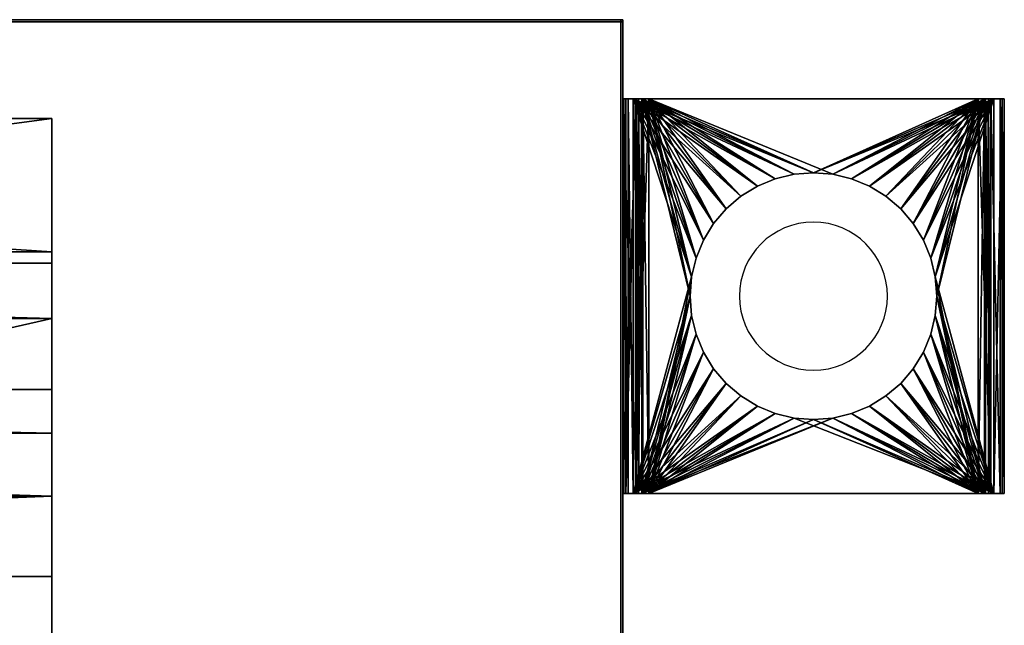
# Model space of a CAD drawing. Extents: x -4.8 to 44.9, y -3 to 21.9.
# Tile 135 of 135: x 39.9 to 44.9, y 16.9 to 20. Entities that reach past the tile are written whole.
import ezdxf

# ---------------------------------------------------------------- set-up
doc = ezdxf.new("R2010")
doc.units = 0

# ---------------------------------------------------------------- blocks, each defined once
blk = doc.blocks.new('Box-71bf1e86-0e1c-4843-ba60-7f973904f4f5')
at = {"color": 253, "linetype": 'Continuous', "true_color": 0xa0a0a0, "transparency": 33554687}
mesh = blk.add_polyface(dxfattribs=at)
corners = [(39.6, 19.99), (43, 19.99), (43, 20), (39.6, 20), (39.6, 19.99, 17.3), (43, 19.99, 17.3), (43, 20, 17.3), (39.6, 20, 17.3)]
mesh.append_faces([[corners[k] for k in face] for face in [(0, 1, 2, 3), (4, 5, 6, 7), (0, 1, 5, 4), (1, 2, 6, 5), (2, 3, 7, 6), (3, 0, 4, 7)]], dxfattribs={"color": 253})
blk = doc.blocks.new('Box-458420f3-d24c-467f-9784-8934705a0a12')
at = {"color": 253, "linetype": 'Continuous', "true_color": 0xa0a0a0, "transparency": 33554687}
mesh = blk.add_polyface(dxfattribs=at)
corners = [(0, 0), (43, 0), (43, 20), (0, 20), (0, 0, 0.01), (43, 0, 0.01), (43, 20, 0.01), (0, 20, 0.01)]
mesh.append_faces([[corners[k] for k in face] for face in [(0, 1, 2, 3), (4, 5, 6, 7), (0, 1, 5, 4), (1, 2, 6, 5), (2, 3, 7, 6), (3, 0, 4, 7)]], dxfattribs={"color": 253})
blk = doc.blocks.new('Box-ace12fff-17e2-4e2d-8dcb-9c52ceecaf6a')
at = {"color": 253, "linetype": 'Continuous', "true_color": 0xa0a0a0, "transparency": 33554687}
mesh = blk.add_polyface(dxfattribs=at)
corners = [(0, 0), (43, 0), (43, 20), (0, 20), (0, 0, 0.01), (43, 0, 0.01), (43, 20, 0.01), (0, 20, 0.01)]
mesh.append_faces([[corners[k] for k in face] for face in [(0, 1, 2, 3), (4, 5, 6, 7), (0, 1, 5, 4), (1, 2, 6, 5), (2, 3, 7, 6), (3, 0, 4, 7)]], dxfattribs={"color": 253})
blk = doc.blocks.new('Box-33208ab5-70fa-4237-a267-ab5255615b84')
at = {"color": 253, "linetype": 'Continuous', "true_color": 0xa0a0a0, "transparency": 33554687}
mesh = blk.add_polyface(dxfattribs=at)
corners = [(0, 0), (0.01, 0), (0.01, 20), (0, 20), (0, 0, 17.3), (0.01, 0, 17.3), (0.01, 20, 17.3), (0, 20, 17.3)]
mesh.append_faces([[corners[k] for k in face] for face in [(0, 1, 2, 3), (4, 5, 6, 7), (0, 1, 5, 4), (1, 2, 6, 5), (2, 3, 7, 6), (3, 0, 4, 7)]], dxfattribs={"color": 253})
blk = doc.blocks.new('ForwardOpening-22c571ac-1418-48ff-8289-d34fa978f57b')
at = {"linetype": 'Continuous', "transparency": 33554687}
blk.add_blockref('Box-71bf1e86-0e1c-4843-ba60-7f973904f4f5', (0, 0), dxfattribs=at)
blk = doc.blocks.new('a5d0e608-cf1f-4d31-a297-d99c1b6cd2c7')
at = {"linetype": 'Continuous', "transparency": 33554687}
for name, p in [('ForwardOpening-22c571ac-1418-48ff-8289-d34fa978f57b', (0, 0)), ('Box-458420f3-d24c-467f-9784-8934705a0a12', (0, 0)), ('Box-ace12fff-17e2-4e2d-8dcb-9c52ceecaf6a', (0, 0, 17.29)), ('Box-71bf1e86-0e1c-4843-ba60-7f973904f4f5', (0, 0)), ('Box-33208ab5-70fa-4237-a267-ab5255615b84', (42.99, 0))]:
    blk.add_blockref(name, p, dxfattribs=at)
blk = doc.blocks.new('6FD_1_1d0d4f9c-77f7-4611-b9b3-89e8d009a6a3dd51fec8-35f5-4a28-b129-3e6d2e787ff2')
at = {"color": 0, "linetype": 'BYBLOCK', "lineweight": -2, "transparency": 33554687}
mesh = blk.add_polyface(dxfattribs=at)
corners = [(0, -1, -2.7147), (0, 1, -2.7147), (0.0686, 1, -2.7147), (0.0686, -1, -2.7147)]
mesh.append_faces([[corners[k] for k in face] for face in [(3, 0, 2, 3)]], dxfattribs={"vtx1": -1, "color": 0})
mesh.append_faces([[corners[k] for k in face] for face in [(0, 1, 2, 0)]], dxfattribs={"vtx2": -1, "color": 0})
mesh = blk.add_polyface(dxfattribs=at)
corners = [(0, -1, -2.0335), (0, 1, -2.0335), (0, 1, -2.7147), (0, -1, -2.7147)]
mesh.append_faces([[corners[k] for k in face] for face in [(3, 0, 2, 3)]], dxfattribs={"vtx1": -1, "color": 0})
mesh.append_faces([[corners[k] for k in face] for face in [(0, 1, 2, 0)]], dxfattribs={"vtx2": -1, "color": 0})
mesh = blk.add_polyface(dxfattribs=at)
corners = [(0.0053, -1, -1.9913), (0.0053, 1, -1.9913), (0, 1, -2.0335), (0, -1, -2.0335)]
mesh.append_faces([[corners[k] for k in face] for face in [(3, 0, 2, 3)]], dxfattribs={"vtx1": -1, "color": 0})
mesh.append_faces([[corners[k] for k in face] for face in [(0, 1, 2, 0)]], dxfattribs={"vtx2": -1, "color": 0})
mesh = blk.add_polyface(dxfattribs=at)
corners = [(0, -1, -0.4278), (0, 1, -0.4278), (0.0158, 1, -0.4966), (0.0158, -1, -0.4966)]
mesh.append_faces([[corners[k] for k in face] for face in [(3, 0, 2, 3)]], dxfattribs={"vtx1": -1, "color": 0})
mesh.append_faces([[corners[k] for k in face] for face in [(0, 1, 2, 0)]], dxfattribs={"vtx2": -1, "color": 0})
mesh = blk.add_polyface(dxfattribs=at)
corners = [(0, -1), (0, 1), (0, 1, -0.4278), (0, -1, -0.4278)]
mesh.append_faces([[corners[k] for k in face] for face in [(3, 0, 2, 3)]], dxfattribs={"vtx1": -1, "color": 0})
mesh.append_faces([[corners[k] for k in face] for face in [(0, 1, 2, 0)]], dxfattribs={"vtx2": -1, "color": 0})
mesh = blk.add_polyface(dxfattribs=at)
corners = [(0.0686, -1), (0.0686, 1), (0, 1), (0, -1)]
mesh.append_faces([[corners[k] for k in face] for face in [(3, 0, 2, 3)]], dxfattribs={"vtx1": -1, "color": 0})
mesh.append_faces([[corners[k] for k in face] for face in [(0, 1, 2, 0)]], dxfattribs={"vtx2": -1, "color": 0})
mesh = blk.add_polyface(dxfattribs=at)
corners = [(0.0686, 1, -2.0335), (0.0686, 1, -2.7147), (0, 1, -2.7147), (0, 1, -2.0335), (0.0053, 1, -1.9913), (0.0264, 1, -1.9541), (0.0527, 1, -1.9278), (0.0791, 1, -1.9966), (0.0952, 1, -1.986), (1.8, 1, -0.5651), (0.1321, 1, -0.5651), (0.1321, 1, -0.4913), (1.8, 1, -0.4913), (1.8633, 1, -0.5071), (1.8316, 1, -0.5704), (1.911, 1, -0.5546), (1.8527, 1, -0.5915), (1.9321, 1, -0.6179), (1.8633, 1, -0.6232), (1.8369, 1, -0.6762), (1.9215, 1, -0.6867), (1.8791, 1, -0.7342), (0.0633, 1, -0.544), (0.1005, 1, -0.486), (0.0791, 1, -0.4596), (0.0686, 1, -0.4278), (0.0158, 1, -0.4966), (0, 1, -0.4278), (0, 1), (0.0686, 1)]
mesh.append_faces([[corners[k] for k in face] for face in [(0, 2, 3, 0), (0, 3, 4, 0), (0, 4, 5, 0), (0, 5, 6, 0), (6, 7, 0, 6), (6, 8, 7, 6), (9, 11, 12, 9), (12, 14, 9, 12), (13, 16, 14, 13), (15, 18, 16, 15), (17, 19, 18, 17), (19, 17, 20, 19), (19, 20, 21, 19), (21, 6, 19, 21), (10, 23, 11, 10), (22, 24, 23, 22), (22, 25, 24, 22), (25, 22, 26, 25), (25, 26, 27, 25), (27, 29, 25, 27)]], dxfattribs={"vtx0": -1, "vtx2": -1, "color": 0})
mesh.append_faces([[corners[k] for k in face] for face in [(9, 10, 11, 9), (12, 13, 14, 12), (13, 15, 16, 13), (15, 17, 18, 15), (21, 8, 6, 21), (10, 22, 23, 10)]], dxfattribs={"vtx1": -1, "vtx2": -1, "color": 0})
mesh.append_faces([[corners[k] for k in face] for face in [(0, 1, 2, 0), (27, 28, 29, 27)]], dxfattribs={"vtx2": -1, "color": 0})
mesh = blk.add_polyface(dxfattribs=at)
corners = [(0.0264, -1, -1.9541), (0.0264, 1, -1.9541), (0.0053, 1, -1.9913), (0.0053, -1, -1.9913)]
mesh.append_faces([[corners[k] for k in face] for face in [(3, 0, 2, 3)]], dxfattribs={"vtx1": -1, "color": 0})
mesh.append_faces([[corners[k] for k in face] for face in [(0, 1, 2, 0)]], dxfattribs={"vtx2": -1, "color": 0})
mesh = blk.add_polyface(dxfattribs=at)
corners = [(0.0158, -1, -0.4966), (0.0158, 1, -0.4966), (0.0633, 1, -0.544), (0.0633, -1, -0.544)]
mesh.append_faces([[corners[k] for k in face] for face in [(3, 0, 2, 3)]], dxfattribs={"vtx1": -1, "color": 0})
mesh.append_faces([[corners[k] for k in face] for face in [(0, 1, 2, 0)]], dxfattribs={"vtx2": -1, "color": 0})
mesh = blk.add_polyface(dxfattribs=at)
corners = [(0.0527, -1, -1.9278), (0.0527, 1, -1.9278), (0.0264, 1, -1.9541), (0.0264, -1, -1.9541)]
mesh.append_faces([[corners[k] for k in face] for face in [(3, 0, 2, 3)]], dxfattribs={"vtx1": -1, "color": 0})
mesh.append_faces([[corners[k] for k in face] for face in [(0, 1, 2, 0)]], dxfattribs={"vtx2": -1, "color": 0})
mesh = blk.add_polyface(dxfattribs=at)
corners = [(1.8369, -1, -0.6762), (1.5825, -0.0978, -0.8546), (1.5596, -0.1931, -0.8707), (1.5221, -0.2837, -0.897), (1.4708, -0.3674, -0.9329), (1.4072, -0.4419, -0.9776), (1.3326, -0.5056, -1.0299), (1.249, -0.5569, -1.0886), (1.1583, -0.5944, -1.1522), (1.063, -0.6173, -1.2191), (0.9652, -0.625, -1.2877), (0.8674, -0.6173, -1.3562), (0.0527, -1, -1.9278), (0.7721, -0.5944, -1.4231), (0.6815, -0.5569, -1.4867), (0.5978, -0.5056, -1.5454), (0.5233, -0.4419, -1.5977), (0.4596, -0.3674, -1.6424), (0.4083, -0.2837, -1.6783), (0.3708, -0.1931, -1.7046), (0.3479, -0.0978, -1.7207), (0.3402, 0, -1.7261), (0.3479, 0.0978, -1.7207), (0.0527, 1, -1.9278), (0.3708, 0.1931, -1.7046), (0.4083, 0.2837, -1.6783), (0.4596, 0.3674, -1.6424), (0.5233, 0.4419, -1.5977), (0.5978, 0.5056, -1.5454), (0.6815, 0.5569, -1.4867), (0.7721, 0.5944, -1.4231), (0.8674, 0.6173, -1.3562), (0.9652, 0.625, -1.2877), (1.8369, 1, -0.6762), (1.063, 0.6173, -1.2191), (1.1583, 0.5944, -1.1522), (1.249, 0.5569, -1.0886), (1.3326, 0.5056, -1.0299), (1.4072, 0.4419, -0.9776), (1.4708, 0.3674, -0.9329), (1.5221, 0.2837, -0.897), (1.5596, 0.1931, -0.8707), (1.5825, 0.0978, -0.8546), (1.5902, 0, -0.8492)]
mesh.append_faces([[corners[k] for k in face] for face in [(0, 1, 2, 0), (11, 12, 0, 11), (22, 23, 12, 22), (32, 33, 23, 32), (43, 0, 33, 43)]], dxfattribs={"vtx0": -1, "vtx2": -1, "color": 0})
mesh.append_faces([[corners[k] for k in face] for face in [(2, 3, 0, 2), (3, 4, 0, 3), (4, 5, 0, 4), (5, 6, 0, 5), (6, 7, 0, 6), (7, 8, 0, 7), (8, 9, 0, 8), (9, 10, 0, 9), (10, 11, 0, 10), (11, 13, 12, 11), (13, 14, 12, 13), (14, 15, 12, 14), (15, 16, 12, 15), (16, 17, 12, 16), (17, 18, 12, 17), (18, 19, 12, 18), (19, 20, 12, 19), (20, 21, 12, 20), (21, 22, 12, 21), (22, 24, 23, 22), (24, 25, 23, 24), (25, 26, 23, 25), (26, 27, 23, 26), (27, 28, 23, 27), (28, 29, 23, 28), (29, 30, 23, 29), (30, 31, 23, 30), (31, 32, 23, 31), (32, 34, 33, 32), (34, 35, 33, 34), (35, 36, 33, 35), (36, 37, 33, 36), (37, 38, 33, 37), (38, 39, 33, 38), (39, 40, 33, 39), (40, 41, 33, 40), (41, 42, 33, 41), (42, 43, 33, 42), (43, 1, 0, 43)]], dxfattribs={"vtx1": -1, "vtx2": -1, "color": 0})
mesh = blk.add_polyface(dxfattribs=at)
corners = [(0.0633, -1, -0.544), (0.0633, 1, -0.544), (0.1321, 1, -0.5651), (0.1321, -1, -0.5651)]
mesh.append_faces([[corners[k] for k in face] for face in [(3, 0, 2, 3)]], dxfattribs={"vtx1": -1, "color": 0})
mesh.append_faces([[corners[k] for k in face] for face in [(0, 1, 2, 0)]], dxfattribs={"vtx2": -1, "color": 0})
mesh = blk.add_polyface(dxfattribs=at)
corners = [(0.0686, -1, -0.4278), (0.0686, 1, -0.4278), (0.0686, 1), (0.0686, -1)]
mesh.append_faces([[corners[k] for k in face] for face in [(3, 0, 2, 3)]], dxfattribs={"vtx1": -1, "color": 0})
mesh.append_faces([[corners[k] for k in face] for face in [(0, 1, 2, 0)]], dxfattribs={"vtx2": -1, "color": 0})
mesh = blk.add_polyface(dxfattribs=at)
corners = [(0.0791, -1, -0.4596), (0.0791, 1, -0.4596), (0.0686, 1, -0.4278), (0.0686, -1, -0.4278)]
mesh.append_faces([[corners[k] for k in face] for face in [(3, 0, 2, 3)]], dxfattribs={"vtx1": -1, "color": 0})
mesh.append_faces([[corners[k] for k in face] for face in [(0, 1, 2, 0)]], dxfattribs={"vtx2": -1, "color": 0})
mesh = blk.add_polyface(dxfattribs=at)
corners = [(0.0686, -1, -2.0335), (0.0686, 1, -2.0335), (0.0791, 1, -1.9966), (0.0791, -1, -1.9966)]
mesh.append_faces([[corners[k] for k in face] for face in [(3, 0, 2, 3)]], dxfattribs={"vtx1": -1, "color": 0})
mesh.append_faces([[corners[k] for k in face] for face in [(0, 1, 2, 0)]], dxfattribs={"vtx2": -1, "color": 0})
mesh = blk.add_polyface(dxfattribs=at)
corners = [(0.0686, -1, -2.7147), (0.0686, 1, -2.7147), (0.0686, 1, -2.0335), (0.0686, -1, -2.0335)]
mesh.append_faces([[corners[k] for k in face] for face in [(3, 0, 2, 3)]], dxfattribs={"vtx1": -1, "color": 0})
mesh.append_faces([[corners[k] for k in face] for face in [(0, 1, 2, 0)]], dxfattribs={"vtx2": -1, "color": 0})
mesh = blk.add_polyface(dxfattribs=at)
corners = [(0.1005, -1, -0.486), (0.1005, 1, -0.486), (0.0791, 1, -0.4596), (0.0791, -1, -0.4596)]
mesh.append_faces([[corners[k] for k in face] for face in [(3, 0, 2, 3)]], dxfattribs={"vtx1": -1, "color": 0})
mesh.append_faces([[corners[k] for k in face] for face in [(0, 1, 2, 0)]], dxfattribs={"vtx2": -1, "color": 0})
mesh = blk.add_polyface(dxfattribs=at)
corners = [(0.0791, -1, -1.9966), (0.0791, 1, -1.9966), (0.0952, 1, -1.986), (0.0952, -1, -1.986)]
mesh.append_faces([[corners[k] for k in face] for face in [(3, 0, 2, 3)]], dxfattribs={"vtx1": -1, "color": 0})
mesh.append_faces([[corners[k] for k in face] for face in [(0, 1, 2, 0)]], dxfattribs={"vtx2": -1, "color": 0})
mesh = blk.add_polyface(dxfattribs=at)
corners = [(1.8791, 1, -0.7342), (1.5825, 0.0978, -0.9423), (1.5596, 0.1931, -0.9584), (1.5221, 0.2837, -0.9847), (1.4708, 0.3674, -1.0207), (1.4072, 0.4419, -1.0654), (1.3326, 0.5056, -1.1177), (1.249, 0.5569, -1.1764), (1.1583, 0.5944, -1.24), (1.063, 0.6173, -1.3069), (0.9652, 0.625, -1.3755), (0.0952, 1, -1.986), (0.8674, 0.6173, -1.4441), (0.7721, 0.5944, -1.511), (0.6815, 0.5569, -1.5746), (0.5978, 0.5056, -1.6333), (0.5233, 0.4419, -1.6856), (0.4596, 0.3674, -1.7303), (0.4083, 0.2837, -1.7663), (0.3708, 0.1931, -1.7926), (0.3479, 0.0978, -1.8087), (0.3402, 0, -1.8141), (0.0952, -1, -1.986), (0.3479, -0.0978, -1.8087), (0.3708, -0.1931, -1.7926), (0.4083, -0.2837, -1.7663), (0.4596, -0.3674, -1.7303), (0.5233, -0.4419, -1.6856), (0.5978, -0.5056, -1.6333), (0.6815, -0.5569, -1.5746), (0.7721, -0.5944, -1.511), (0.8674, -0.6173, -1.4441), (0.9652, -0.625, -1.3755), (1.063, -0.6173, -1.3069), (1.8791, -1, -0.7342), (1.1583, -0.5944, -1.24), (1.249, -0.5569, -1.1764), (1.3326, -0.5056, -1.1177), (1.4072, -0.4419, -1.0654), (1.4708, -0.3674, -1.0207), (1.5221, -0.2837, -0.9847), (1.5596, -0.1931, -0.9584), (1.5825, -0.0978, -0.9423), (1.5902, 0, -0.9369)]
mesh.append_faces([[corners[k] for k in face] for face in [(0, 1, 2, 0), (10, 11, 0, 10), (21, 22, 11, 21), (33, 34, 22, 33), (1, 0, 34, 1)]], dxfattribs={"vtx0": -1, "vtx2": -1, "color": 0})
mesh.append_faces([[corners[k] for k in face] for face in [(2, 3, 0, 2), (3, 4, 0, 3), (4, 5, 0, 4), (5, 6, 0, 5), (6, 7, 0, 6), (7, 8, 0, 7), (8, 9, 0, 8), (9, 10, 0, 9), (10, 12, 11, 10), (12, 13, 11, 12), (13, 14, 11, 13), (14, 15, 11, 14), (15, 16, 11, 15), (16, 17, 11, 16), (17, 18, 11, 17), (18, 19, 11, 18), (19, 20, 11, 19), (20, 21, 11, 20), (21, 23, 22, 21), (23, 24, 22, 23), (24, 25, 22, 24), (25, 26, 22, 25), (26, 27, 22, 26), (27, 28, 22, 27), (28, 29, 22, 28), (29, 30, 22, 29), (30, 31, 22, 30), (31, 32, 22, 31), (32, 33, 22, 32), (33, 35, 34, 33), (35, 36, 34, 35), (36, 37, 34, 36), (37, 38, 34, 37), (38, 39, 34, 38), (39, 40, 34, 39), (40, 41, 34, 40), (41, 42, 34, 41), (42, 43, 34, 42), (43, 1, 34, 43)]], dxfattribs={"vtx1": -1, "vtx2": -1, "color": 0})
mesh = blk.add_polyface(dxfattribs=at)
corners = [(0.1321, -1, -0.4913), (0.1321, 1, -0.4913), (0.1005, 1, -0.486), (0.1005, -1, -0.486)]
mesh.append_faces([[corners[k] for k in face] for face in [(3, 0, 2, 3)]], dxfattribs={"vtx1": -1, "color": 0})
mesh.append_faces([[corners[k] for k in face] for face in [(0, 1, 2, 0)]], dxfattribs={"vtx2": -1, "color": 0})
mesh = blk.add_polyface(dxfattribs=at)
corners = [(1.8, -1, -0.4913), (1.5825, -0.0978, -0.4913), (1.5596, -0.1931, -0.4913), (1.5221, -0.2837, -0.4913), (1.4708, -0.3674, -0.4913), (1.4072, -0.4419, -0.4913), (1.3326, -0.5056, -0.4913), (1.249, -0.5569, -0.4913), (1.1583, -0.5944, -0.4913), (1.063, -0.6173, -0.4913), (0.9652, -0.625, -0.4913), (0.1321, -1, -0.4913), (0.8674, -0.6173, -0.4913), (0.7721, -0.5944, -0.4913), (0.6815, -0.5569, -0.4913), (0.5978, -0.5056, -0.4913), (0.5233, -0.4419, -0.4913), (0.4596, -0.3674, -0.4913), (0.4083, -0.2837, -0.4913), (0.3708, -0.1931, -0.4913), (0.3479, -0.0978, -0.4913), (0.3402, 0, -0.4913), (0.3479, 0.0978, -0.4913), (0.1321, 1, -0.4913), (0.3708, 0.1931, -0.4913), (0.4083, 0.2837, -0.4913), (0.4596, 0.3674, -0.4913), (0.5233, 0.4419, -0.4913), (0.5978, 0.5056, -0.4913), (0.6815, 0.5569, -0.4913), (0.7721, 0.5944, -0.4913), (0.8674, 0.6173, -0.4913), (0.9652, 0.625, -0.4913), (1.063, 0.6173, -0.4913), (1.8, 1, -0.4913), (1.1583, 0.5944, -0.4913), (1.249, 0.5569, -0.4913), (1.3326, 0.5056, -0.4913), (1.4072, 0.4419, -0.4913), (1.4708, 0.3674, -0.4913), (1.5221, 0.2837, -0.4913), (1.5596, 0.1931, -0.4913), (1.5825, 0.0978, -0.4913), (1.5902, 0, -0.4913)]
mesh.append_faces([[corners[k] for k in face] for face in [(0, 1, 2, 0), (10, 11, 0, 10), (22, 23, 11, 22), (33, 34, 23, 33), (43, 0, 34, 43)]], dxfattribs={"vtx0": -1, "vtx2": -1, "color": 0})
mesh.append_faces([[corners[k] for k in face] for face in [(2, 3, 0, 2), (3, 4, 0, 3), (4, 5, 0, 4), (5, 6, 0, 5), (6, 7, 0, 6), (7, 8, 0, 7), (8, 9, 0, 8), (9, 10, 0, 9), (10, 12, 11, 10), (12, 13, 11, 12), (13, 14, 11, 13), (14, 15, 11, 14), (15, 16, 11, 15), (16, 17, 11, 16), (17, 18, 11, 17), (18, 19, 11, 18), (19, 20, 11, 19), (20, 21, 11, 20), (21, 22, 11, 21), (22, 24, 23, 22), (24, 25, 23, 24), (25, 26, 23, 25), (26, 27, 23, 26), (27, 28, 23, 27), (28, 29, 23, 28), (29, 30, 23, 29), (30, 31, 23, 30), (31, 32, 23, 31), (32, 33, 23, 32), (33, 35, 34, 33), (35, 36, 34, 35), (36, 37, 34, 36), (37, 38, 34, 37), (38, 39, 34, 38), (39, 40, 34, 39), (40, 41, 34, 40), (41, 42, 34, 41), (42, 43, 34, 42), (43, 1, 0, 43)]], dxfattribs={"vtx1": -1, "vtx2": -1, "color": 0})
mesh = blk.add_polyface(dxfattribs=at)
corners = [(1.8, 1, -0.5651), (1.5825, 0.0978, -0.5651), (1.5596, 0.1931, -0.5651), (1.5221, 0.2837, -0.5651), (1.4708, 0.3674, -0.5651), (1.4072, 0.4419, -0.5651), (1.3326, 0.5056, -0.5651), (1.249, 0.5569, -0.5651), (1.1583, 0.5944, -0.5651), (1.063, 0.6173, -0.5651), (0.9652, 0.625, -0.5651), (0.1321, 1, -0.5651), (0.8674, 0.6173, -0.5651), (0.7721, 0.5944, -0.5651), (0.6815, 0.5569, -0.5651), (0.5978, 0.5056, -0.5651), (0.5233, 0.4419, -0.5651), (0.4596, 0.3674, -0.5651), (0.4083, 0.2837, -0.5651), (0.3708, 0.1931, -0.5651), (0.3479, 0.0978, -0.5651), (0.3402, 0, -0.5651), (0.1321, -1, -0.5651), (0.3479, -0.0978, -0.5651), (0.3708, -0.1931, -0.5651), (0.4083, -0.2837, -0.5651), (0.4596, -0.3674, -0.5651), (0.5233, -0.4419, -0.5651), (0.5978, -0.5056, -0.5651), (0.6815, -0.5569, -0.5651), (0.7721, -0.5944, -0.5651), (0.8674, -0.6173, -0.5651), (0.9652, -0.625, -0.5651), (1.063, -0.6173, -0.5651), (1.8, -1, -0.5651), (1.1583, -0.5944, -0.5651), (1.249, -0.5569, -0.5651), (1.3326, -0.5056, -0.5651), (1.4072, -0.4419, -0.5651), (1.4708, -0.3674, -0.5651), (1.5221, -0.2837, -0.5651), (1.5596, -0.1931, -0.5651), (1.5825, -0.0978, -0.5651), (1.5902, 0, -0.5651)]
mesh.append_faces([[corners[k] for k in face] for face in [(0, 1, 2, 0), (10, 11, 0, 10), (21, 22, 11, 21), (33, 34, 22, 33), (1, 0, 34, 1)]], dxfattribs={"vtx0": -1, "vtx2": -1, "color": 0})
mesh.append_faces([[corners[k] for k in face] for face in [(2, 3, 0, 2), (3, 4, 0, 3), (4, 5, 0, 4), (5, 6, 0, 5), (6, 7, 0, 6), (7, 8, 0, 7), (8, 9, 0, 8), (9, 10, 0, 9), (10, 12, 11, 10), (12, 13, 11, 12), (13, 14, 11, 13), (14, 15, 11, 14), (15, 16, 11, 15), (16, 17, 11, 16), (17, 18, 11, 17), (18, 19, 11, 18), (19, 20, 11, 19), (20, 21, 11, 20), (21, 23, 22, 21), (23, 24, 22, 23), (24, 25, 22, 24), (25, 26, 22, 25), (26, 27, 22, 26), (27, 28, 22, 27), (28, 29, 22, 28), (29, 30, 22, 29), (30, 31, 22, 30), (31, 32, 22, 31), (32, 33, 22, 32), (33, 35, 34, 33), (35, 36, 34, 35), (36, 37, 34, 36), (37, 38, 34, 37), (38, 39, 34, 38), (39, 40, 34, 39), (40, 41, 34, 40), (41, 42, 34, 41), (42, 43, 34, 42), (43, 1, 34, 43)]], dxfattribs={"vtx1": -1, "vtx2": -1, "color": 0})
mesh = blk.add_polyface(dxfattribs=at)
corners = [(1.8633, -1, -0.5071), (1.8633, 1, -0.5071), (1.8, 1, -0.4913), (1.8, -1, -0.4913)]
mesh.append_faces([[corners[k] for k in face] for face in [(3, 0, 2, 3)]], dxfattribs={"vtx1": -1, "color": 0})
mesh.append_faces([[corners[k] for k in face] for face in [(0, 1, 2, 0)]], dxfattribs={"vtx2": -1, "color": 0})
mesh = blk.add_polyface(dxfattribs=at)
corners = [(1.8, -1, -0.5651), (1.8, 1, -0.5651), (1.8316, 1, -0.5704), (1.8316, -1, -0.5704)]
mesh.append_faces([[corners[k] for k in face] for face in [(3, 0, 2, 3)]], dxfattribs={"vtx1": -1, "color": 0})
mesh.append_faces([[corners[k] for k in face] for face in [(0, 1, 2, 0)]], dxfattribs={"vtx2": -1, "color": 0})
mesh = blk.add_polyface(dxfattribs=at)
corners = [(1.8316, -1, -0.5704), (1.8316, 1, -0.5704), (1.8527, 1, -0.5915), (1.8527, -1, -0.5915)]
mesh.append_faces([[corners[k] for k in face] for face in [(3, 0, 2, 3)]], dxfattribs={"vtx1": -1, "color": 0})
mesh.append_faces([[corners[k] for k in face] for face in [(0, 1, 2, 0)]], dxfattribs={"vtx2": -1, "color": 0})
mesh = blk.add_polyface(dxfattribs=at)
corners = [(1.8633, -1, -0.6232), (1.8633, 1, -0.6232), (1.8369, 1, -0.6762), (1.8369, -1, -0.6762)]
mesh.append_faces([[corners[k] for k in face] for face in [(3, 0, 2, 3)]], dxfattribs={"vtx1": -1, "color": 0})
mesh.append_faces([[corners[k] for k in face] for face in [(0, 1, 2, 0)]], dxfattribs={"vtx2": -1, "color": 0})
mesh = blk.add_polyface(dxfattribs=at)
corners = [(1.8527, -1, -0.5915), (1.8527, 1, -0.5915), (1.8633, 1, -0.6232), (1.8633, -1, -0.6232)]
mesh.append_faces([[corners[k] for k in face] for face in [(3, 0, 2, 3)]], dxfattribs={"vtx1": -1, "color": 0})
mesh.append_faces([[corners[k] for k in face] for face in [(0, 1, 2, 0)]], dxfattribs={"vtx2": -1, "color": 0})
mesh = blk.add_polyface(dxfattribs=at)
corners = [(1.911, -1, -0.5546), (1.911, 1, -0.5546), (1.8633, 1, -0.5071), (1.8633, -1, -0.5071)]
mesh.append_faces([[corners[k] for k in face] for face in [(3, 0, 2, 3)]], dxfattribs={"vtx1": -1, "color": 0})
mesh.append_faces([[corners[k] for k in face] for face in [(0, 1, 2, 0)]], dxfattribs={"vtx2": -1, "color": 0})
mesh = blk.add_polyface(dxfattribs=at)
corners = [(1.8791, -1, -0.7342), (1.8791, 1, -0.7342), (1.9215, 1, -0.6867), (1.9215, -1, -0.6867)]
mesh.append_faces([[corners[k] for k in face] for face in [(3, 0, 2, 3)]], dxfattribs={"vtx1": -1, "color": 0})
mesh.append_faces([[corners[k] for k in face] for face in [(0, 1, 2, 0)]], dxfattribs={"vtx2": -1, "color": 0})
mesh = blk.add_polyface(dxfattribs=at)
corners = [(1.9321, -1, -0.6179), (1.9321, 1, -0.6179), (1.911, 1, -0.5546), (1.911, -1, -0.5546)]
mesh.append_faces([[corners[k] for k in face] for face in [(3, 0, 2, 3)]], dxfattribs={"vtx1": -1, "color": 0})
mesh.append_faces([[corners[k] for k in face] for face in [(0, 1, 2, 0)]], dxfattribs={"vtx2": -1, "color": 0})
mesh = blk.add_polyface(dxfattribs=at)
corners = [(1.9215, -1, -0.6867), (1.9215, 1, -0.6867), (1.9321, 1, -0.6179), (1.9321, -1, -0.6179)]
mesh.append_faces([[corners[k] for k in face] for face in [(3, 0, 2, 3)]], dxfattribs={"vtx1": -1, "color": 0})
mesh.append_faces([[corners[k] for k in face] for face in [(0, 1, 2, 0)]], dxfattribs={"vtx2": -1, "color": 0})
mesh = blk.add_polyface(dxfattribs=at)
corners = [(1.5902, 0, -0.5651), (1.5902, 0, -0.4913), (1.5825, 0.0978, -0.4913), (1.5825, 0.0978, -0.5651), (1.5596, 0.1931, -0.4913), (1.5596, 0.1931, -0.5651), (1.5221, 0.2837, -0.4913), (1.5221, 0.2837, -0.5651), (1.4708, 0.3674, -0.4913), (1.4708, 0.3674, -0.5651), (1.4072, 0.4419, -0.4913), (1.4072, 0.4419, -0.5651), (1.3326, 0.5056, -0.4913), (1.3326, 0.5056, -0.5651), (1.249, 0.5569, -0.4913), (1.249, 0.5569, -0.5651), (1.1583, 0.5944, -0.4913), (1.1583, 0.5944, -0.5651), (1.063, 0.6173, -0.4913), (1.063, 0.6173, -0.5651), (0.9652, 0.625, -0.4913), (0.9652, 0.625, -0.5651), (0.8674, 0.6173, -0.4913), (0.8674, 0.6173, -0.5651), (0.7721, 0.5944, -0.4913), (0.7721, 0.5944, -0.5651), (0.6815, 0.5569, -0.4913), (0.6815, 0.5569, -0.5651), (0.5978, 0.5056, -0.4913), (0.5978, 0.5056, -0.5651), (0.5233, 0.4419, -0.4913), (0.5233, 0.4419, -0.5651), (0.4596, 0.3674, -0.4913), (0.4596, 0.3674, -0.5651), (0.4083, 0.2837, -0.4913), (0.4083, 0.2837, -0.5651), (0.3708, 0.1931, -0.4913), (0.3708, 0.1931, -0.5651), (0.3479, 0.0978, -0.4913), (0.3479, 0.0978, -0.5651), (0.3708, -0.1931, -0.4913), (0.3708, -0.1931, -0.5651), (0.3479, -0.0978, -0.5651), (0.3479, -0.0978, -0.4913), (0.3402, 0, -0.5651), (0.3402, 0, -0.4913), (0.4083, -0.2837, -0.4913), (0.4083, -0.2837, -0.5651), (0.4596, -0.3674, -0.4913), (0.4596, -0.3674, -0.5651), (0.5233, -0.4419, -0.4913), (0.5233, -0.4419, -0.5651), (0.5978, -0.5056, -0.4913), (0.5978, -0.5056, -0.5651), (0.6815, -0.5569, -0.4913), (0.6815, -0.5569, -0.5651), (0.7721, -0.5944, -0.4913), (0.7721, -0.5944, -0.5651), (0.8674, -0.6173, -0.4913), (0.8674, -0.6173, -0.5651), (0.9652, -0.625, -0.4913), (0.9652, -0.625, -0.5651), (1.063, -0.6173, -0.4913), (1.063, -0.6173, -0.5651), (1.1583, -0.5944, -0.4913), (1.1583, -0.5944, -0.5651), (1.249, -0.5569, -0.4913), (1.249, -0.5569, -0.5651), (1.3326, -0.5056, -0.4913), (1.3326, -0.5056, -0.5651), (1.4072, -0.4419, -0.4913), (1.4072, -0.4419, -0.5651), (1.4708, -0.3674, -0.4913), (1.4708, -0.3674, -0.5651), (1.5221, -0.2837, -0.4913), (1.5221, -0.2837, -0.5651), (1.5596, -0.1931, -0.4913), (1.5596, -0.1931, -0.5651), (1.5825, -0.0978, -0.4913), (1.5825, -0.0978, -0.5651), (1.5902, 0, -0.4913), (1.5902, 0, -0.5651)]
mesh.append_faces([[corners[k] for k in face] for face in [(3, 0, 2, 3), (2, 4, 3, 2), (7, 5, 6, 7), (9, 7, 8, 9), (8, 10, 9, 8), (13, 11, 12, 13), (12, 14, 13, 12), (17, 15, 16, 17), (19, 17, 18, 19), (18, 20, 19, 18), (23, 21, 22, 23), (22, 24, 23, 22), (27, 25, 26, 27), (29, 27, 28, 29), (28, 30, 29, 28), (33, 31, 32, 33), (32, 34, 33, 32), (37, 35, 36, 37), (39, 37, 38, 39), (43, 40, 42, 43), (42, 44, 43, 42), (44, 39, 45, 44), (47, 41, 46, 47), (49, 47, 48, 49), (48, 50, 49, 48), (53, 51, 52, 53), (52, 54, 53, 52), (57, 55, 56, 57), (59, 57, 58, 59), (58, 60, 59, 58), (63, 61, 62, 63), (62, 64, 63, 62), (67, 65, 66, 67), (69, 67, 68, 69), (68, 70, 69, 68), (73, 71, 72, 73), (72, 74, 73, 72), (77, 75, 76, 77), (79, 77, 78, 79), (78, 80, 79, 78)]], dxfattribs={"vtx1": -1, "color": 0})
mesh.append_faces([[corners[k] for k in face] for face in [(0, 1, 2, 0), (4, 5, 3, 4), (5, 4, 6, 5), (7, 6, 8, 7), (10, 11, 9, 10), (11, 10, 12, 11), (14, 15, 13, 14), (15, 14, 16, 15), (17, 16, 18, 17), (20, 21, 19, 20), (21, 20, 22, 21), (24, 25, 23, 24), (25, 24, 26, 25), (27, 26, 28, 27), (30, 31, 29, 30), (31, 30, 32, 31), (34, 35, 33, 34), (35, 34, 36, 35), (37, 36, 38, 37), (40, 41, 42, 40), (44, 45, 43, 44), (39, 38, 45, 39), (41, 40, 46, 41), (47, 46, 48, 47), (50, 51, 49, 50), (51, 50, 52, 51), (54, 55, 53, 54), (55, 54, 56, 55), (57, 56, 58, 57), (60, 61, 59, 60), (61, 60, 62, 61), (64, 65, 63, 64), (65, 64, 66, 65), (67, 66, 68, 67), (70, 71, 69, 70), (71, 70, 72, 71), (74, 75, 73, 74), (75, 74, 76, 75), (77, 76, 78, 77), (80, 81, 79, 80)]], dxfattribs={"vtx2": -1, "color": 0})
mesh = blk.add_polyface(dxfattribs=at)
corners = [(1.5596, 0.1931, -0.8707), (1.5596, 0.1931, -0.9584), (1.5825, 0.0978, -0.9423), (1.5825, 0.0978, -0.8546), (1.5902, 0, -0.9369), (1.5902, 0, -0.8492), (1.5221, 0.2837, -0.897), (1.5221, 0.2837, -0.9847), (1.4708, 0.3674, -0.9329), (1.4708, 0.3674, -1.0207), (1.4072, 0.4419, -0.9776), (1.4072, 0.4419, -1.0654), (1.3326, 0.5056, -1.0299), (1.3326, 0.5056, -1.1177), (1.249, 0.5569, -1.0886), (1.249, 0.5569, -1.1764), (1.1583, 0.5944, -1.1522), (1.1583, 0.5944, -1.24), (1.063, 0.6173, -1.2191), (1.063, 0.6173, -1.3069), (0.9652, 0.625, -1.2877), (0.9652, 0.625, -1.3755), (0.8674, 0.6173, -1.3562), (0.8674, 0.6173, -1.4441), (0.7721, 0.5944, -1.4231), (0.7721, 0.5944, -1.511), (0.6815, 0.5569, -1.4867), (0.6815, 0.5569, -1.5746), (0.5978, 0.5056, -1.5454), (0.5978, 0.5056, -1.6333), (0.5233, 0.4419, -1.5977), (0.5233, 0.4419, -1.6856), (0.4596, 0.3674, -1.6424), (0.4596, 0.3674, -1.7303), (0.4083, 0.2837, -1.6783), (0.4083, 0.2837, -1.7663), (0.3708, 0.1931, -1.7046), (0.3708, 0.1931, -1.7926), (0.3479, 0.0978, -1.7207), (0.3479, 0.0978, -1.8087), (0.3402, 0, -1.7261), (0.3402, 0, -1.8141), (0.3479, -0.0978, -1.7207), (0.3479, -0.0978, -1.8087), (0.3708, -0.1931, -1.7046), (0.3708, -0.1931, -1.7926), (0.4083, -0.2837, -1.6783), (0.4083, -0.2837, -1.7663), (0.4596, -0.3674, -1.6424), (0.4596, -0.3674, -1.7303), (0.5233, -0.4419, -1.5977), (0.5233, -0.4419, -1.6856), (0.5978, -0.5056, -1.5454), (0.5978, -0.5056, -1.6333), (0.6815, -0.5569, -1.4867), (0.6815, -0.5569, -1.5746), (0.7721, -0.5944, -1.4231), (0.7721, -0.5944, -1.511), (0.8674, -0.6173, -1.3562), (0.8674, -0.6173, -1.4441), (0.9652, -0.625, -1.2877), (0.9652, -0.625, -1.3755), (1.063, -0.6173, -1.2191), (1.063, -0.6173, -1.3069), (1.1583, -0.5944, -1.1522), (1.1583, -0.5944, -1.24), (1.249, -0.5569, -1.0886), (1.249, -0.5569, -1.1764), (1.3326, -0.5056, -1.0299), (1.3326, -0.5056, -1.1177), (1.4072, -0.4419, -0.9776), (1.4072, -0.4419, -1.0654), (1.4708, -0.3674, -0.9329), (1.4708, -0.3674, -1.0207), (1.5221, -0.2837, -0.897), (1.5221, -0.2837, -0.9847), (1.5596, -0.1931, -0.8707), (1.5596, -0.1931, -0.9584), (1.5902, 0, -0.8492), (1.5902, 0, -0.9369), (1.5825, -0.0978, -0.9423), (1.5825, -0.0978, -0.8546)]
mesh.append_faces([[corners[k] for k in face] for face in [(3, 0, 2, 3), (2, 4, 3, 2), (7, 1, 6, 7), (9, 7, 8, 9), (8, 10, 9, 8), (13, 11, 12, 13), (12, 14, 13, 12), (17, 15, 16, 17), (19, 17, 18, 19), (18, 20, 19, 18), (23, 21, 22, 23), (22, 24, 23, 22), (27, 25, 26, 27), (29, 27, 28, 29), (28, 30, 29, 28), (33, 31, 32, 33), (32, 34, 33, 32), (37, 35, 36, 37), (39, 37, 38, 39), (41, 39, 40, 41), (40, 42, 41, 40), (42, 44, 43, 42), (47, 45, 46, 47), (49, 47, 48, 49), (48, 50, 49, 48), (53, 51, 52, 53), (52, 54, 53, 52), (57, 55, 56, 57), (59, 57, 58, 59), (58, 60, 59, 58), (63, 61, 62, 63), (62, 64, 63, 62), (67, 65, 66, 67), (69, 67, 68, 69), (68, 70, 69, 68), (73, 71, 72, 73), (72, 74, 73, 72), (77, 75, 76, 77), (81, 78, 80, 81), (80, 77, 81, 80)]], dxfattribs={"vtx1": -1, "color": 0})
mesh.append_faces([[corners[k] for k in face] for face in [(0, 1, 2, 0), (4, 5, 3, 4), (1, 0, 6, 1), (7, 6, 8, 7), (10, 11, 9, 10), (11, 10, 12, 11), (14, 15, 13, 14), (15, 14, 16, 15), (17, 16, 18, 17), (20, 21, 19, 20), (21, 20, 22, 21), (24, 25, 23, 24), (25, 24, 26, 25), (27, 26, 28, 27), (30, 31, 29, 30), (31, 30, 32, 31), (34, 35, 33, 34), (35, 34, 36, 35), (37, 36, 38, 37), (39, 38, 40, 39), (42, 43, 41, 42), (44, 45, 43, 44), (45, 44, 46, 45), (47, 46, 48, 47), (50, 51, 49, 50), (51, 50, 52, 51), (54, 55, 53, 54), (55, 54, 56, 55), (57, 56, 58, 57), (60, 61, 59, 60), (61, 60, 62, 61), (64, 65, 63, 64), (65, 64, 66, 65), (67, 66, 68, 67), (70, 71, 69, 70), (71, 70, 72, 71), (74, 75, 73, 74), (75, 74, 76, 75), (78, 79, 80, 78), (77, 76, 81, 77)]], dxfattribs={"vtx2": -1, "color": 0})
mesh = blk.add_polyface(dxfattribs=at)
corners = [(0, -1, -2.7147), (0.0686, -1, -2.7147), (0.0686, -1, -2.0335), (0, -1, -2.0335), (0.0053, -1, -1.9913), (0.0264, -1, -1.9541), (0.0527, -1, -1.9278), (0.0791, -1, -1.9966), (0.0952, -1, -1.986), (0.1321, -1, -0.4913), (0.1321, -1, -0.5651), (1.8, -1, -0.5651), (1.8, -1, -0.4913), (1.8316, -1, -0.5704), (1.8633, -1, -0.5071), (1.8527, -1, -0.5915), (1.911, -1, -0.5546), (1.8633, -1, -0.6232), (1.9321, -1, -0.6179), (1.8369, -1, -0.6762), (1.9215, -1, -0.6867), (1.8791, -1, -0.7342), (0.1005, -1, -0.486), (0.0633, -1, -0.544), (0.0791, -1, -0.4596), (0.0686, -1, -0.4278), (0.0158, -1, -0.4966), (0, -1, -0.4278), (0.0686, -1), (0, -1)]
mesh.append_faces([[corners[k] for k in face] for face in [(9, 10, 11, 9), (13, 14, 12, 13), (15, 16, 14, 15), (17, 18, 16, 17), (6, 8, 21, 6), (22, 23, 10, 22)]], dxfattribs={"vtx0": -1, "vtx2": -1, "color": 0})
mesh.append_faces([[corners[k] for k in face] for face in [(3, 0, 2, 3), (4, 3, 2, 4), (5, 4, 2, 5), (6, 5, 2, 6), (2, 7, 6, 2), (7, 8, 6, 7), (12, 9, 11, 12), (11, 13, 12, 11), (13, 15, 14, 13), (15, 17, 16, 15), (17, 19, 18, 17), (20, 18, 19, 20), (21, 20, 19, 21), (19, 6, 21, 19), (9, 22, 10, 9), (22, 24, 23, 22), (24, 25, 23, 24), (26, 23, 25, 26), (27, 26, 25, 27), (25, 28, 27, 25)]], dxfattribs={"vtx1": -1, "vtx2": -1, "color": 0})
mesh.append_faces([[corners[k] for k in face] for face in [(0, 1, 2, 0), (28, 29, 27, 28)]], dxfattribs={"vtx2": -1, "color": 0})
blk = doc.blocks.new('0c304250-b657-4690-b492-880d668a7f66')
at = {"color": 251, "transparency": 33554687, "extrusion": (0, 0, -1)}
blk.add_arc((-0.9652, 0, 1.0115), 0.375, 0, 360, dxfattribs=at)
at = {"color": 251, "transparency": 33554687}
blk.add_blockref('6FD_1_1d0d4f9c-77f7-4611-b9b3-89e8d009a6a3dd51fec8-35f5-4a28-b129-3e6d2e787ff2', (0, 0), dxfattribs=at)
blk = doc.blocks.new('A004ab53b2-c469-420d-a133-72913235f378')
at = {"color": 0, "linetype": 'BYBLOCK', "lineweight": -2, "transparency": 33554687}
mesh = blk.add_polyface(dxfattribs=at)
corners = [(17.062, 49.2, 8.88), (17.062, 49.2, -28.092), (17.062, 48.388, -28.092), (17.062, 48.388, 8.88)]
mesh.append_faces([[corners[k] for k in face] for face in [(3, 0, 2, 3)]], dxfattribs={"vtx1": -1, "color": 0})
mesh.append_faces([[corners[k] for k in face] for face in [(0, 1, 2, 0)]], dxfattribs={"vtx2": -1, "color": 0})
mesh = blk.add_polyface(dxfattribs=at)
corners = [(17.225, 49.2, 8.88), (17.225, 49.2, -28.092), (17.062, 49.2, -28.092), (17.062, 49.2, 8.88)]
mesh.append_faces([[corners[k] for k in face] for face in [(3, 0, 2, 3)]], dxfattribs={"vtx1": -1, "color": 0})
mesh.append_faces([[corners[k] for k in face] for face in [(0, 1, 2, 0)]], dxfattribs={"vtx2": -1, "color": 0})
mesh = blk.add_polyface(dxfattribs=at)
corners = [(17.225, 48.225, 8.88), (17.225, 48.225, -28.092), (17.225, 49.2, -28.092), (17.225, 49.2, 8.88)]
mesh.append_faces([[corners[k] for k in face] for face in [(3, 0, 2, 3)]], dxfattribs={"vtx1": -1, "color": 0})
mesh.append_faces([[corners[k] for k in face] for face in [(0, 1, 2, 0)]], dxfattribs={"vtx2": -1, "color": 0})
mesh = blk.add_polyface(dxfattribs=at)
corners = [(17.062, 48.388, 8.88), (17.062, 48.388, -28.092), (16.25, 48.388, -28.092), (16.25, 48.388, 8.88)]
mesh.append_faces([[corners[k] for k in face] for face in [(3, 0, 2, 3)]], dxfattribs={"vtx1": -1, "color": 0})
mesh.append_faces([[corners[k] for k in face] for face in [(0, 1, 2, 0)]], dxfattribs={"vtx2": -1, "color": 0})
mesh = blk.add_polyface(dxfattribs=at)
corners = [(16.25, 48.388, 8.88), (16.25, 48.388, -28.092), (16.25, 48.225, -28.092), (16.25, 48.225, 8.88)]
mesh.append_faces([[corners[k] for k in face] for face in [(3, 0, 2, 3)]], dxfattribs={"vtx1": -1, "color": 0})
mesh.append_faces([[corners[k] for k in face] for face in [(0, 1, 2, 0)]], dxfattribs={"vtx2": -1, "color": 0})
mesh = blk.add_polyface(dxfattribs=at)
corners = [(16.25, 48.225, -28.092), (9.49, 48.225, -28.092), (9.49, 48.225, 8.88), (16.25, 48.225, 8.88)]
mesh.append_faces([[corners[k] for k in face] for face in [(0, 2, 3, 0)]], dxfattribs={"vtx0": -1, "color": 0})
mesh.append_faces([[corners[k] for k in face] for face in [(0, 1, 2, 0)]], dxfattribs={"vtx2": -1, "color": 0})
mesh = blk.add_polyface(dxfattribs=at)
corners = [(17.225, 48.225, -28.092), (17.225, 48.225, 8.88), (19.175, 48.225, 8.88), (19.175, 48.225, -28.092)]
mesh.append_faces([[corners[k] for k in face] for face in [(0, 2, 3, 0)]], dxfattribs={"vtx0": -1, "color": 0})
mesh.append_faces([[corners[k] for k in face] for face in [(0, 1, 2, 0)]], dxfattribs={"vtx2": -1, "color": 0})
mesh = blk.add_polyface(dxfattribs=at)
corners = [(19.175, 47.575, -27.442), (19.175, 18.663, -27.442), (19.175, 18.013, -28.092), (19.175, 48.225, -28.092), (19.175, 48.225, 8.88), (19.175, 47.575, 8.23), (19.175, 18.663, 8.23), (19.175, 18.013, 8.88)]
mesh.append_faces([[corners[k] for k in face] for face in [(3, 5, 0, 3), (4, 6, 5, 4), (7, 1, 6, 7)]], dxfattribs={"vtx0": -1, "vtx2": -1, "color": 0})
mesh.append_faces([[corners[k] for k in face] for face in [(0, 1, 2, 0), (2, 3, 0, 2), (3, 4, 5, 3), (4, 7, 6, 4), (7, 2, 1, 7)]], dxfattribs={"vtx1": -1, "vtx2": -1, "color": 0})
mesh = blk.add_polyface(dxfattribs=at)
corners = [(1.449, 5.47, -28.092), (3.603, 5.914, -28.092), (3.603, 5.914, 8.88), (1.449, 5.47, 8.88), (-0.744, 5.318, 8.88), (-0.744, 5.318, -28.092), (5.678, 6.641, -28.092), (5.678, 6.641, 8.88), (7.637, 7.638, -28.092), (9.445, 8.889, -28.092), (9.445, 8.889, 8.88), (7.637, 7.638, 8.88), (11.07, 10.369, -28.092), (12.483, 12.054, -28.092), (12.483, 12.054, 8.88), (11.07, 10.369, 8.88), (13.658, 13.912, -28.092), (13.658, 13.912, 8.88), (14.575, 15.91, -28.092), (15.217, 18.013, -28.092), (15.217, 18.013, 8.88), (14.575, 15.91, 8.88)]
mesh.append_faces([[corners[k] for k in face] for face in [(0, 2, 3, 0), (3, 5, 0, 3), (2, 6, 7, 2), (8, 10, 11, 8), (11, 6, 8, 11), (12, 14, 15, 12), (15, 9, 12, 15), (14, 16, 17, 14), (18, 20, 21, 18), (21, 16, 18, 21)]], dxfattribs={"vtx0": -1, "color": 0})
mesh.append_faces([[corners[k] for k in face] for face in [(0, 1, 2, 0), (3, 4, 5, 3), (2, 1, 6, 2), (8, 9, 10, 8), (11, 7, 6, 11), (12, 13, 14, 12), (15, 10, 9, 15), (14, 13, 16, 14), (18, 19, 20, 18), (21, 17, 16, 21)]], dxfattribs={"vtx2": -1, "color": 0})
mesh = blk.add_polyface(dxfattribs=at)
corners = [(19.175, 18.013, -28.092), (19.175, 18.013, 8.88), (15.217, 18.013, 8.88), (15.217, 18.013, -28.092)]
mesh.append_faces([[corners[k] for k in face] for face in [(0, 2, 3, 0)]], dxfattribs={"vtx0": -1, "color": 0})
mesh.append_faces([[corners[k] for k in face] for face in [(0, 1, 2, 0)]], dxfattribs={"vtx2": -1, "color": 0})
blk = doc.blocks.new('397829a2-1929-473f-bd1e-cdee23db4ea6')
at = {"color": 35, "transparency": 33554687, "extrusion": (-1, 0, 0), "zscale": 1.8, "rotation": 179.99999977}
blk.add_blockref('A004ab53b2-c469-420d-a133-72913235f378', (19.175, 33.119, 17.291), dxfattribs=at)
blk = doc.blocks.new('a2ba277c-a7ce-4954-a814-a3aaea5c52da')
at = {"linetype": 'Continuous', "transparency": 33554687}
for name, p in [('a5d0e608-cf1f-4d31-a297-d99c1b6cd2c7', (0, 0)), ('0c304250-b657-4690-b492-880d668a7f66', (43, 18.6, 2.7147))]:
    blk.add_blockref(name, p, dxfattribs=at)
at = {"linetype": 'Continuous', "transparency": 33554687, "xscale": 0.155, "yscale": 0.34666667, "zscale": 0.34666667}
blk.add_blockref('397829a2-1929-473f-bd1e-cdee23db4ea6', (34.95, 19.5, 6.3), dxfattribs=at)

msp = doc.modelspace()

# ---------------------------------------------------------------- block references
at = {"transparency": 33554687}
msp.add_blockref('a2ba277c-a7ce-4954-a814-a3aaea5c52da', (0, 0), dxfattribs=at)

doc.saveas('drawing.dxf')
